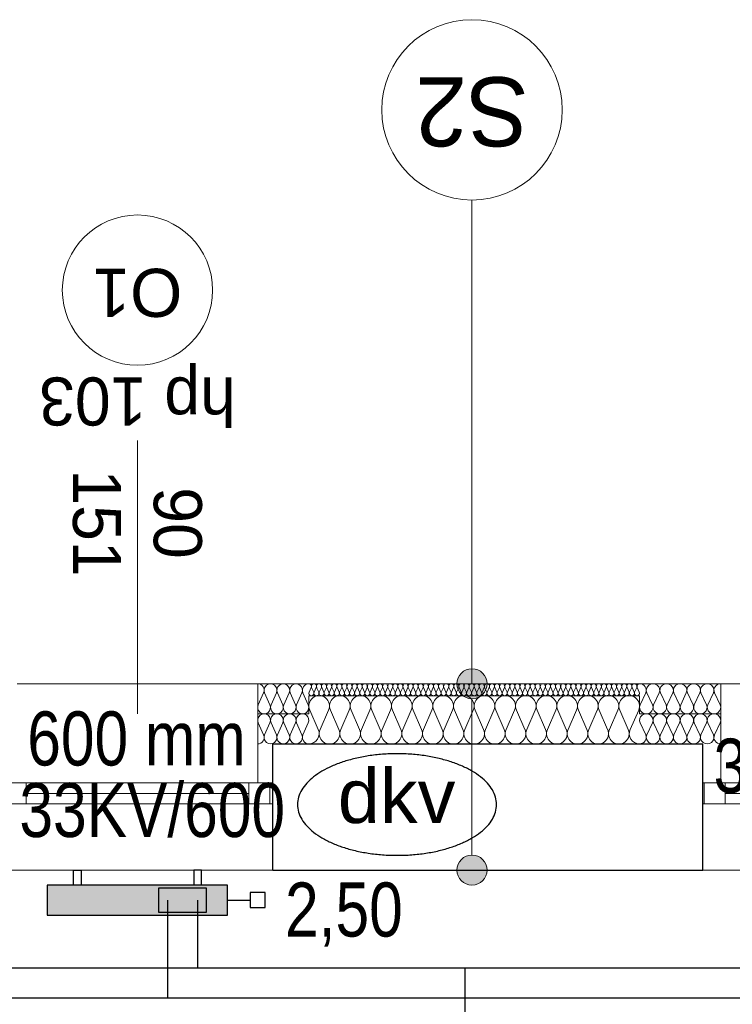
# Model space of a CAD drawing. Extents: x -440864 to -355682, y 13652 to 155872.
# Tile 33 of 179: x -426627 to -424256, y 36226 to 39502. Entities that reach past the tile are written whole.
import ezdxf
from ezdxf.lldxf.tags import DXFTag

# ---------------------------------------------------------------- set-up
doc = ezdxf.new("R2010")
doc.units = 0
doc.header["$MEASUREMENT"] = 0
for name, color, linetype in [('#podkład', 252, 'Continuous'), ('Arch ocieplenie', 252, 'Continuous'), ('Arch opisy', 252, 'Continuous'), ('Inwent Izolacje', 252, 'Continuous'), ('IS_Armatura_podłączeniowa_grz._dolnozas.', 7, 'SOLID'), ('IS_Armatura_Therm', 7, 'SOLID'), ('IS_Grafika', 7, 'SOLID'), ('IS_Grzejniki_Plan_rzut', 7, 'SOLID'), ('IS_Opisy_działek_Therm', 7, 'SOLID'), ('IS_Powrót', 5, 'DASH'), ('IS_Text_Armatury_Therm', 7, 'Continuous'), ('IS_Text_Odbiornikow_Therm', 7, 'Continuous'), ('IS_Zasilanie', 1, 'SOLID')]:
    doc.layers.add(name, color=color, linetype=linetype)
for name, color, linetype, lineweight in [('Arch ocieplenie_Nr_Pióra__9', 252, 'Continuous', 13), ('Arch opisy okien_Nr_Pióra__9', 252, 'Continuous', 13), ('Arch opisy_Nr_Pióra__1', 252, 'Continuous', 25), ('Arch opisy_Nr_Pióra__21', 252, 'Continuous', 9), ('Arch opisy_Nr_Pióra__9', 252, 'Continuous', 13), ('Arch wykończenie_Nr_Pióra__3', 252, 'Continuous', 18), ('Inwent Izolacje_Nr_Pióra__2', 252, 'Continuous', 13), ('INWENT. OKNA_Nr_Pióra__21', 252, 'Continuous', 9), ('INWENT. OKNA_Nr_Pióra__5', 252, 'Continuous', 13), ('INWENT.ŚCIANY_Nr_Pióra__1', 252, 'Continuous', 25), ('INWENT.ŚCIANY_Nr_Pióra__2', 252, 'Continuous', 13), ('INWENT.ŚCIANY_Nr_Pióra__21', 252, 'Continuous', 9)]:
    doc.layers.add(name, color=color, linetype=linetype, lineweight=lineweight)
doc.styles.add('GENERATED_STYLE_10', font='arial.ttf')
doc.styles.add('GENERATED_STYLE_5', font='txt')
doc.styles.get("Standard").update_dxf_attribs({"font": 'arial.ttf', "width": 0.8, "bigfont": 'BIGFONT.SHX'})
tags = doc.linetypes.add('DASH', pattern=[15, 10, -5]).pattern_tags.tags
tags[6:7] = [DXFTag(74, 4), DXFTag(75, 0), DXFTag(340, '0'), DXFTag(46, 0.0), DXFTag(50, 0.0), DXFTag(44, 0.0), DXFTag(45, 0.0)]
tags[4:5] = [DXFTag(74, 4), DXFTag(75, 0), DXFTag(340, '0'), DXFTag(46, 0.0), DXFTag(50, 0.0), DXFTag(44, 0.0), DXFTag(45, 0.0)]
tags = doc.linetypes.add('SOLID', pattern=[10, 10, 0]).pattern_tags.tags
tags[6:7] = [DXFTag(74, 4), DXFTag(75, 0), DXFTag(340, '0'), DXFTag(46, 0.0), DXFTag(50, 0.0), DXFTag(44, 0.0), DXFTag(45, 0.0)]
tags[4:5] = [DXFTag(74, 4), DXFTag(75, 0), DXFTag(340, '0'), DXFTag(46, 0.0), DXFTag(50, 0.0), DXFTag(44, 0.0), DXFTag(45, 0.0)]

# ---------------------------------------------------------------- blocks, each defined once
blk = doc.blocks.new('Izolacja cieplna 14_20', base_point=(-424564.9, 37292.6))
at = {"layer": 'Arch ocieplenie_Nr_Pióra__9', "linetype": 'Continuous'}
for p, q in [((-425657.2, 37280.7), (-425664.2, 37264.5)), ((-425648.7, 37264.5), (-425655.8, 37280.7)), ((-425640.3, 37280.7), (-425647.3, 37264.5)), ((-425631.8, 37264.5), (-425638.9, 37280.7)), ((-425623.3, 37280.7), (-425630.4, 37264.5)), ((-425614.9, 37264.5), (-425621.9, 37280.7)), ((-425606.4, 37280.7), (-425613.5, 37264.5)), ((-425598, 37264.5), (-425605, 37280.7)), ((-425589.5, 37280.7), (-425596.5, 37264.5)), ((-425581, 37264.5), (-425588.1, 37280.7)), ((-425572.6, 37280.7), (-425579.6, 37264.5)), ((-425564.1, 37264.5), (-425571.2, 37280.7)), ((-425555.7, 37280.7), (-425562.7, 37264.5)), ((-425547.2, 37264.5), (-425554.2, 37280.7)), ((-425538.7, 37280.7), (-425545.8, 37264.5)), ((-425530.3, 37264.5), (-425537.3, 37280.7)), ((-425521.8, 37280.7), (-425528.9, 37264.5)), ((-425513.3, 37264.5), (-425520.4, 37280.7)), ((-425504.9, 37280.7), (-425511.9, 37264.5)), ((-425496.4, 37264.5), (-425503.5, 37280.7)), ((-425488, 37280.7), (-425495, 37264.5)), ((-425479.5, 37264.5), (-425486.5, 37280.7)), ((-425471, 37280.7), (-425478.1, 37264.5)), ((-425462.6, 37264.5), (-425469.6, 37280.7)), ((-425454.1, 37280.7), (-425461.2, 37264.5)), ((-425445.7, 37264.5), (-425452.7, 37280.7)), ((-425437.2, 37280.7), (-425444.2, 37264.5)), ((-425428.7, 37264.5), (-425435.8, 37280.7)), ((-425420.3, 37280.7), (-425427.3, 37264.5)), ((-425411.8, 37264.5), (-425418.9, 37280.7)), ((-425403.3, 37280.7), (-425410.4, 37264.5)), ((-425394.9, 37264.5), (-425401.9, 37280.7)), ((-425386.4, 37280.7), (-425393.5, 37264.5)), ((-425378, 37264.5), (-425385, 37280.7)), ((-425369.5, 37280.7), (-425376.5, 37264.5)), ((-425361, 37264.5), (-425368.1, 37280.7)), ((-425352.6, 37280.7), (-425359.6, 37264.5)), ((-425344.1, 37264.5), (-425351.2, 37280.7)), ((-425335.7, 37280.7), (-425342.7, 37264.5)), ((-425327.2, 37264.5), (-425334.2, 37280.7)), ((-425318.7, 37280.7), (-425325.8, 37264.5)), ((-425310.3, 37264.5), (-425317.3, 37280.7)), ((-425301.8, 37280.7), (-425308.9, 37264.5)), ((-425293.3, 37264.5), (-425300.4, 37280.7)), ((-425284.9, 37280.7), (-425291.9, 37264.5)), ((-425276.4, 37264.5), (-425283.5, 37280.7)), ((-425268, 37280.7), (-425275, 37264.5)), ((-425259.5, 37264.5), (-425266.5, 37280.7)), ((-425251, 37280.7), (-425258.1, 37264.5)), ((-425242.6, 37264.5), (-425249.6, 37280.7)), ((-425234.1, 37280.7), (-425241.2, 37264.5)), ((-425225.7, 37264.5), (-425232.7, 37280.7)), ((-425217.2, 37280.7), (-425224.2, 37264.5)), ((-425208.7, 37264.5), (-425215.8, 37280.7)), ((-425200.3, 37280.7), (-425207.3, 37264.5)), ((-425191.8, 37264.5), (-425198.9, 37280.7)), ((-425183.3, 37280.7), (-425190.4, 37264.5)), ((-425174.9, 37264.5), (-425181.9, 37280.7)), ((-425166.4, 37280.7), (-425173.5, 37264.5)), ((-425158, 37264.5), (-425165, 37280.7)), ((-425149.5, 37280.7), (-425156.5, 37264.5)), ((-425141, 37264.5), (-425148.1, 37280.7)), ((-425132.6, 37280.7), (-425139.6, 37264.5)), ((-425124.1, 37264.5), (-425131.2, 37280.7)), ((-425115.7, 37280.7), (-425122.7, 37264.5)), ((-425107.2, 37264.5), (-425114.2, 37280.7)), ((-425098.7, 37280.7), (-425105.8, 37264.5)), ((-425090.3, 37264.5), (-425097.3, 37280.7)), ((-425081.8, 37280.7), (-425088.9, 37264.5)), ((-425073.3, 37264.5), (-425080.4, 37280.7)), ((-425064.9, 37280.7), (-425071.9, 37264.5)), ((-425056.4, 37264.5), (-425063.5, 37280.7)), ((-425048, 37280.7), (-425055, 37264.5)), ((-425039.5, 37264.5), (-425046.5, 37280.7)), ((-425031, 37280.7), (-425038.1, 37264.5)), ((-425022.6, 37264.5), (-425029.6, 37280.7)), ((-425014.1, 37280.7), (-425021.2, 37264.5)), ((-425005.7, 37264.5), (-425012.7, 37280.7)), ((-424997.2, 37280.7), (-425004.2, 37264.5)), ((-424988.7, 37264.5), (-424995.8, 37280.7)), ((-424980.3, 37280.7), (-424987.3, 37264.5)), ((-424971.8, 37264.5), (-424978.9, 37280.7)), ((-424963.3, 37280.7), (-424970.4, 37264.5)), ((-424954.9, 37264.5), (-424961.9, 37280.7)), ((-424946.4, 37280.7), (-424953.5, 37264.5)), ((-424938, 37264.5), (-424945, 37280.7)), ((-424929.5, 37280.7), (-424936.5, 37264.5)), ((-424921, 37264.5), (-424928.1, 37280.7)), ((-424912.6, 37280.7), (-424919.6, 37264.5)), ((-424904.1, 37264.5), (-424911.2, 37280.7)), ((-424895.7, 37280.7), (-424902.7, 37264.5)), ((-424887.2, 37264.5), (-424894.2, 37280.7)), ((-424878.7, 37280.7), (-424885.8, 37264.5)), ((-424870.3, 37264.5), (-424877.3, 37280.7)), ((-424861.8, 37280.7), (-424868.9, 37264.5)), ((-424853.3, 37264.5), (-424860.4, 37280.7)), ((-424844.9, 37280.7), (-424851.9, 37264.5)), ((-424836.4, 37264.5), (-424843.5, 37280.7)), ((-424828, 37280.7), (-424835, 37264.5)), ((-424819.5, 37264.5), (-424826.5, 37280.7)), ((-424811, 37280.7), (-424818.1, 37264.5)), ((-424802.6, 37264.5), (-424809.6, 37280.7)), ((-424794.1, 37280.7), (-424801.2, 37264.5)), ((-424785.7, 37264.5), (-424792.7, 37280.7)), ((-424777.2, 37280.7), (-424784.2, 37264.5)), ((-424768.7, 37264.5), (-424775.8, 37280.7)), ((-424760.3, 37280.7), (-424767.3, 37264.5)), ((-424751.8, 37264.5), (-424758.9, 37280.7)), ((-424743.3, 37280.7), (-424750.4, 37264.5)), ((-424734.9, 37264.5), (-424741.9, 37280.7)), ((-424726.4, 37280.7), (-424733.5, 37264.5)), ((-424718, 37264.5), (-424725, 37280.7)), ((-424709.5, 37280.7), (-424716.5, 37264.5)), ((-424701, 37264.5), (-424708.1, 37280.7)), ((-424692.6, 37280.7), (-424699.6, 37264.5)), ((-424684.1, 37264.5), (-424691.2, 37280.7)), ((-424675.7, 37280.7), (-424682.7, 37264.5)), ((-424667.2, 37264.5), (-424674.2, 37280.7)), ((-424658.7, 37280.7), (-424665.8, 37264.5)), ((-424650.3, 37264.5), (-424657.3, 37280.7)), ((-424641.8, 37280.7), (-424648.9, 37264.5)), ((-424633.3, 37264.5), (-424640.4, 37280.7)), ((-424624.9, 37280.7), (-424631.9, 37264.5)), ((-424616.4, 37264.5), (-424623.5, 37280.7)), ((-424608, 37280.7), (-424615, 37264.5)), ((-424599.5, 37264.5), (-424606.5, 37280.7)), ((-424591, 37280.7), (-424598.1, 37264.5)), ((-424582.6, 37264.5), (-424589.6, 37280.7)), ((-424574.1, 37280.7), (-424581.2, 37264.5)), ((-424565.7, 37264.5), (-424572.7, 37280.7))]:
    blk.add_line(p, q, dxfattribs=at)
for centre, start_param, end_param in [((-425664.9, 37284.1), 1.158004, 3.141593), ((-425648, 37284.1), 1.158004, 5.125183), ((-425631.1, 37284.1), 1.158004, 5.125183), ((-425614.2, 37284.1), 1.158004, 5.125183), ((-425597.3, 37284.1), 1.158004, 5.125183), ((-425580.3, 37284.1), 1.158004, 5.125183), ((-425563.4, 37284.1), 1.158004, 5.125183), ((-425546.5, 37284.1), 1.158004, 5.125183), ((-425529.6, 37284.1), 1.158004, 5.125183), ((-425512.6, 37284.1), 1.158004, 5.125183), ((-425495.7, 37284.1), 1.158004, 5.125183), ((-425478.8, 37284.1), 1.158004, 5.125183), ((-425461.9, 37284.1), 1.158004, 5.125183), ((-425444.9, 37284.1), 1.158004, 5.125183), ((-425428, 37284.1), 1.158004, 5.125183), ((-425411.1, 37284.1), 1.158004, 5.125183), ((-425394.2, 37284.1), 1.158004, 5.125183), ((-425377.3, 37284.1), 1.158004, 5.125183), ((-425360.3, 37284.1), 1.158004, 5.125183), ((-425343.4, 37284.1), 1.158004, 5.125183), ((-425326.5, 37284.1), 1.158004, 5.125183), ((-425309.6, 37284.1), 1.158004, 5.125183), ((-425292.6, 37284.1), 1.158004, 5.125183), ((-425275.7, 37284.1), 1.158004, 5.125183), ((-425258.8, 37284.1), 1.158004, 5.125183), ((-425241.9, 37284.1), 1.158004, 5.125183), ((-425224.9, 37284.1), 1.158004, 5.125183), ((-425208, 37284.1), 1.158004, 5.125183), ((-425191.1, 37284.1), 1.158004, 5.125183), ((-425174.2, 37284.1), 1.158004, 5.125183), ((-425157.3, 37284.1), 1.158004, 5.125183), ((-425140.3, 37284.1), 1.158004, 5.125183), ((-425123.4, 37284.1), 1.158004, 5.125183), ((-425106.5, 37284.1), 1.158004, 5.125183), ((-425089.6, 37284.1), 1.158004, 5.125183), ((-425072.6, 37284.1), 1.158004, 5.125183), ((-425055.7, 37284.1), 1.158004, 5.125183), ((-425038.8, 37284.1), 1.158004, 5.125183), ((-425021.9, 37284.1), 1.158004, 5.125183), ((-425004.9, 37284.1), 1.158004, 5.125183), ((-424988, 37284.1), 1.158004, 5.125183), ((-424971.1, 37284.1), 1.158004, 5.125183), ((-424954.2, 37284.1), 1.158004, 5.125183), ((-424937.3, 37284.1), 1.158004, 5.125183), ((-424920.3, 37284.1), 1.158004, 5.125183), ((-424903.4, 37284.1), 1.158004, 5.125183), ((-424886.5, 37284.1), 1.158004, 5.125183), ((-424869.6, 37284.1), 1.158004, 5.125183), ((-424852.6, 37284.1), 1.158004, 5.125183), ((-424835.7, 37284.1), 1.158004, 5.125183), ((-424818.8, 37284.1), 1.158004, 5.125183), ((-424801.9, 37284.1), 1.158004, 5.125183), ((-424784.9, 37284.1), 1.158004, 5.125183), ((-424768, 37284.1), 1.158004, 5.125183), ((-424751.1, 37284.1), 1.158004, 5.125183), ((-424734.2, 37284.1), 1.158004, 5.125183), ((-424717.3, 37284.1), 1.158004, 5.125183), ((-424700.3, 37284.1), 1.158004, 5.125183), ((-424683.4, 37284.1), 1.158004, 5.125183), ((-424666.5, 37284.1), 1.158004, 5.125183), ((-424649.6, 37284.1), 1.158004, 5.125183), ((-424632.6, 37284.1), 1.158004, 5.125183), ((-424615.7, 37284.1), 1.158004, 5.125183), ((-424598.8, 37284.1), 1.158004, 5.125183), ((-424581.9, 37284.1), 1.158004, 5.125183), ((-424564.9, 37284.1), 3.141593, 5.125182), ((-425656.5, 37261.1), 4.299595, 8.266775), ((-425639.6, 37261.1), 4.299595, 8.266775), ((-425622.6, 37261.1), 4.299595, 8.266775), ((-425605.7, 37261.1), 4.299595, 8.266775), ((-425588.8, 37261.1), 4.299595, 8.266775), ((-425571.9, 37261.1), 4.299595, 8.266775), ((-425554.9, 37261.1), 4.299595, 8.266775), ((-425538, 37261.1), 4.299595, 8.266775), ((-425521.1, 37261.1), 4.299595, 8.266775), ((-425504.2, 37261.1), 4.299595, 8.266775), ((-425487.3, 37261.1), 4.299595, 8.266775), ((-425470.3, 37261.1), 4.299595, 8.266775), ((-425453.4, 37261.1), 4.299595, 8.266775), ((-425436.5, 37261.1), 4.299595, 8.266775), ((-425419.6, 37261.1), 4.299595, 8.266775), ((-425402.6, 37261.1), 4.299595, 8.266775), ((-425385.7, 37261.1), 4.299595, 8.266775), ((-425368.8, 37261.1), 4.299595, 8.266775), ((-425351.9, 37261.1), 4.299595, 8.266775), ((-425334.9, 37261.1), 4.299595, 8.266775), ((-425318, 37261.1), 4.299595, 8.266775), ((-425301.1, 37261.1), 4.299595, 8.266775), ((-425284.2, 37261.1), 4.299595, 8.266775), ((-425267.3, 37261.1), 4.299595, 8.266775), ((-425250.3, 37261.1), 4.299595, 8.266775), ((-425233.4, 37261.1), 4.299595, 8.266775), ((-425216.5, 37261.1), 4.299595, 8.266775), ((-425199.6, 37261.1), 4.299595, 8.266775), ((-425182.6, 37261.1), 4.299595, 8.266775), ((-425165.7, 37261.1), 4.299595, 8.266775), ((-425148.8, 37261.1), 4.299595, 8.266775), ((-425131.9, 37261.1), 4.299595, 8.266775), ((-425114.9, 37261.1), 4.299595, 8.266775), ((-425098, 37261.1), 4.299595, 8.266775), ((-425081.1, 37261.1), 4.299595, 8.266775), ((-425064.2, 37261.1), 4.299595, 8.266775), ((-425047.3, 37261.1), 4.299595, 8.266775), ((-425030.3, 37261.1), 4.299595, 8.266775), ((-425013.4, 37261.1), 4.299595, 8.266775), ((-424996.5, 37261.1), 4.299595, 8.266775), ((-424979.6, 37261.1), 4.299595, 8.266775), ((-424962.6, 37261.1), 4.299595, 8.266775), ((-424945.7, 37261.1), 4.299595, 8.266775), ((-424928.8, 37261.1), 4.299595, 8.266775), ((-424911.9, 37261.1), 4.299595, 8.266775), ((-424894.9, 37261.1), 4.299595, 8.266775), ((-424878, 37261.1), 4.299595, 8.266775), ((-424861.1, 37261.1), 4.299595, 8.266775), ((-424844.2, 37261.1), 4.299595, 8.266775), ((-424827.3, 37261.1), 4.299595, 8.266775), ((-424810.3, 37261.1), 4.299595, 8.266775), ((-424793.4, 37261.1), 4.299595, 8.266775), ((-424776.5, 37261.1), 4.299595, 8.266775), ((-424759.6, 37261.1), 4.299595, 8.266775), ((-424742.6, 37261.1), 4.299595, 8.266775), ((-424725.7, 37261.1), 4.299595, 8.266775), ((-424708.8, 37261.1), 4.299595, 8.266775), ((-424691.9, 37261.1), 4.299595, 8.266775), ((-424674.9, 37261.1), 4.299595, 8.266775), ((-424658, 37261.1), 4.299595, 8.266775), ((-424641.1, 37261.1), 4.299595, 8.266775), ((-424624.2, 37261.1), 4.299595, 8.266775), ((-424607.3, 37261.1), 4.299595, 8.266775), ((-424590.3, 37261.1), 4.299595, 8.266775), ((-424573.4, 37261.1), 4.299595, 8.266775)]:
    blk.add_ellipse(centre, major_axis=(0, -8.51), ratio=0.994642, start_param=start_param, end_param=end_param, dxfattribs=at)
blk = doc.blocks.new('Izolacja cieplna 14_24', base_point=(-425664.9, 37292.6))
at = {"layer": 'Arch ocieplenie_Nr_Pióra__9', "linetype": 'Continuous'}
for p, q in [((-425815.5, 37262.8), (-425833.2, 37222.4)), ((-425794.2, 37222.4), (-425811.9, 37262.8)), ((-425773, 37262.8), (-425790.7, 37222.4)), ((-425751.7, 37222.4), (-425769.4, 37262.8)), ((-425730.5, 37262.8), (-425748.2, 37222.4)), ((-425709.2, 37222.4), (-425726.9, 37262.8)), ((-425688, 37262.8), (-425705.7, 37222.4)), ((-425666.7, 37222.4), (-425684.4, 37262.8))]:
    blk.add_line(p, q, dxfattribs=at)
for centre, start_param, end_param in [((-425834.9, 37271.3), 1.158004, 3.141593), ((-425792.4, 37271.3), 1.158004, 5.125183), ((-425749.9, 37271.3), 1.158004, 5.125183), ((-425707.4, 37271.3), 1.158004, 5.125183), ((-425664.9, 37271.3), 3.141593, 5.125182), ((-425813.7, 37213.9), 4.299595, 8.266775), ((-425771.2, 37213.9), 4.299595, 8.266775), ((-425728.7, 37213.9), 4.299595, 8.266775), ((-425686.2, 37213.9), 4.299595, 8.266775)]:
    blk.add_ellipse(centre, major_axis=(0, -21.3), ratio=0.999163, start_param=start_param, end_param=end_param, dxfattribs=at)
blk = doc.blocks.new('Izolacja cieplna 14_25', base_point=(-424294.9, 37292.6))
at = {"layer": 'Arch ocieplenie_Nr_Pióra__9', "linetype": 'Continuous'}
for p, q in [((-424544.3, 37262.8), (-424563.1, 37222.4)), ((-424521.8, 37222.4), (-424540.6, 37262.8)), ((-424499.3, 37262.8), (-424518.1, 37222.4)), ((-424476.8, 37222.4), (-424495.6, 37262.8)), ((-424454.3, 37262.8), (-424473.1, 37222.4)), ((-424431.8, 37222.4), (-424450.6, 37262.8)), ((-424409.3, 37262.8), (-424428.1, 37222.4)), ((-424386.8, 37222.4), (-424405.6, 37262.8)), ((-424364.3, 37262.8), (-424383.1, 37222.4)), ((-424341.8, 37222.4), (-424360.6, 37262.8)), ((-424319.3, 37262.8), (-424338.1, 37222.4)), ((-424296.8, 37222.4), (-424315.6, 37262.8))]:
    blk.add_line(p, q, dxfattribs=at)
for centre, start_param, end_param in [((-424564.9, 37271.3), 2.7288, 4.712389), ((-424519.9, 37271.3), 2.7288, 6.695979), ((-424474.9, 37271.3), 2.7288, 6.695979), ((-424429.9, 37271.3), 2.7288, 6.695979), ((-424384.9, 37271.3), 2.7288, 6.695979), ((-424339.9, 37271.3), 2.7288, 6.695979), ((-424294.9, 37271.3), 4.712389, 6.695979), ((-424542.4, 37213.9), 5.870392, 9.837571), ((-424497.4, 37213.9), 5.870392, 9.837571), ((-424452.4, 37213.9), 5.870392, 9.837571), ((-424407.4, 37213.9), 5.870392, 9.837571), ((-424362.4, 37213.9), 5.870392, 9.837571), ((-424317.4, 37213.9), 5.870392, 9.837571)]:
    blk.add_ellipse(centre, major_axis=(-22.5, 0), ratio=0.945236, start_param=start_param, end_param=end_param, dxfattribs=at)
blk = doc.blocks.new('Izolacja cieplna 14_271', base_point=(-425664.9, 37092.6))
at = {"layer": 'Inwent Izolacje_Nr_Pióra__2', "linetype": 'Continuous'}
for p, q in [((-425662.1, 37204.9), (-425633.5, 37140.3)), ((-425627.7, 37140.3), (-425599.1, 37204.9)), ((-425593.3, 37204.9), (-425564.7, 37140.3)), ((-425558.9, 37140.3), (-425530.3, 37204.9)), ((-425524.6, 37204.9), (-425496, 37140.3)), ((-425490.2, 37140.3), (-425461.6, 37204.9)), ((-425455.8, 37204.9), (-425427.2, 37140.3)), ((-425421.4, 37140.3), (-425392.8, 37204.9)), ((-425387.1, 37204.9), (-425358.5, 37140.3)), ((-425352.7, 37140.3), (-425324.1, 37204.9)), ((-425318.3, 37204.9), (-425289.7, 37140.3)), ((-425283.9, 37140.3), (-425255.3, 37204.9)), ((-425249.6, 37204.9), (-425221, 37140.3)), ((-425215.2, 37140.3), (-425186.6, 37204.9)), ((-425180.8, 37204.9), (-425152.2, 37140.3)), ((-425146.4, 37140.3), (-425117.8, 37204.9)), ((-425112.1, 37204.9), (-425083.5, 37140.3)), ((-425077.7, 37140.3), (-425049.1, 37204.9)), ((-425043.3, 37204.9), (-425014.7, 37140.3)), ((-425008.9, 37140.3), (-424980.3, 37204.9)), ((-424974.6, 37204.9), (-424946, 37140.3)), ((-424940.2, 37140.3), (-424911.6, 37204.9)), ((-424905.8, 37204.9), (-424877.2, 37140.3)), ((-424871.4, 37140.3), (-424842.8, 37204.9)), ((-424837.1, 37204.9), (-424808.5, 37140.3)), ((-424802.7, 37140.3), (-424774.1, 37204.9)), ((-424768.3, 37204.9), (-424739.7, 37140.3)), ((-424733.9, 37140.3), (-424705.3, 37204.9)), ((-424699.6, 37204.9), (-424671, 37140.3)), ((-424665.2, 37140.3), (-424636.6, 37204.9)), ((-424630.8, 37204.9), (-424602.2, 37140.3)), ((-424596.4, 37140.3), (-424567.8, 37204.9))]:
    blk.add_line(p, q, dxfattribs=at)
for centre, start_param, end_param in [((-425630.6, 37218.6), 5.870392, 9.837571), ((-425561.8, 37218.6), 5.870392, 9.837571), ((-425493.1, 37218.6), 5.870392, 9.837571), ((-425424.3, 37218.6), 5.870392, 9.837571), ((-425355.6, 37218.6), 5.870392, 9.837571), ((-425286.8, 37218.6), 5.870392, 9.837571), ((-425218.1, 37218.6), 5.870392, 9.837571), ((-425149.3, 37218.6), 5.870392, 9.837571), ((-425080.6, 37218.6), 5.870392, 9.837571), ((-425011.8, 37218.6), 5.870392, 9.837571), ((-424943.1, 37218.6), 5.870392, 9.837571), ((-424874.3, 37218.6), 5.870392, 9.837571), ((-424805.6, 37218.6), 5.870392, 9.837571), ((-424736.8, 37218.6), 5.870392, 9.837571), ((-424668.1, 37218.6), 5.870392, 9.837571), ((-424599.3, 37218.6), 5.870392, 9.837571), ((-425664.9, 37126.6), 4.712389, 6.695979), ((-425596.2, 37126.6), 2.7288, 6.695979), ((-425527.4, 37126.6), 2.7288, 6.695979), ((-425458.7, 37126.6), 2.7288, 6.695979), ((-425389.9, 37126.6), 2.7288, 6.695979), ((-425321.2, 37126.6), 2.7288, 6.695979), ((-425252.4, 37126.6), 2.7288, 6.695979), ((-425183.7, 37126.6), 2.7288, 6.695979), ((-425114.9, 37126.6), 2.7288, 6.695979), ((-425046.2, 37126.6), 2.7288, 6.695979), ((-424977.4, 37126.6), 2.7288, 6.695979), ((-424908.7, 37126.6), 2.7288, 6.695979), ((-424839.9, 37126.6), 2.7288, 6.695979), ((-424771.2, 37126.6), 2.7288, 6.695979), ((-424702.4, 37126.6), 2.7288, 6.695979), ((-424633.7, 37126.6), 2.7288, 6.695979), ((-424564.9, 37126.6), 2.7288, 4.712389)]:
    blk.add_ellipse(centre, major_axis=(34.4, 0), ratio=0.98992, start_param=start_param, end_param=end_param, dxfattribs=at)
blk = doc.blocks.new('Izolacja cieplna 14_276', base_point=(-425834.9, 37092.6))
at = {"layer": 'Inwent Izolacje_Nr_Pióra__2', "linetype": 'Continuous'}
for p, q in [((-425833.2, 37162.8), (-425815.5, 37122.4)), ((-425811.9, 37122.4), (-425794.2, 37162.8)), ((-425790.7, 37162.8), (-425773, 37122.4)), ((-425769.4, 37122.4), (-425751.7, 37162.8)), ((-425748.2, 37162.8), (-425730.5, 37122.4)), ((-425726.9, 37122.4), (-425709.2, 37162.8)), ((-425705.7, 37162.8), (-425688, 37122.4)), ((-425684.4, 37122.4), (-425666.7, 37162.8))]:
    blk.add_line(p, q, dxfattribs=at)
for centre, start_param, end_param in [((-425813.7, 37171.3), 4.299595, 8.266775), ((-425771.2, 37171.3), 4.299595, 8.266775), ((-425728.7, 37171.3), 4.299595, 8.266775), ((-425686.2, 37171.3), 4.299595, 8.266775), ((-425834.9, 37113.9), 3.141593, 5.125182), ((-425792.4, 37113.9), 1.158004, 5.125183), ((-425749.9, 37113.9), 1.158004, 5.125183), ((-425707.4, 37113.9), 1.158004, 5.125183), ((-425664.9, 37113.9), 1.158004, 3.141593)]:
    blk.add_ellipse(centre, major_axis=(0, 21.3), ratio=0.999163, start_param=start_param, end_param=end_param, dxfattribs=at)
blk = doc.blocks.new('Izolacja cieplna 14_277', base_point=(-424564.9, 37092.6))
at = {"layer": 'Inwent Izolacje_Nr_Pióra__2', "linetype": 'Continuous'}
for p, q in [((-424563.1, 37162.8), (-424544.3, 37122.4)), ((-424540.6, 37122.4), (-424521.8, 37162.8)), ((-424518.1, 37162.8), (-424499.3, 37122.4)), ((-424495.6, 37122.4), (-424476.8, 37162.8)), ((-424473.1, 37162.8), (-424454.3, 37122.4)), ((-424450.6, 37122.4), (-424431.8, 37162.8)), ((-424428.1, 37162.8), (-424409.3, 37122.4)), ((-424405.6, 37122.4), (-424386.8, 37162.8)), ((-424383.1, 37162.8), (-424364.3, 37122.4)), ((-424360.6, 37122.4), (-424341.8, 37162.8)), ((-424338.1, 37162.8), (-424319.3, 37122.4)), ((-424315.6, 37122.4), (-424296.8, 37162.8))]:
    blk.add_line(p, q, dxfattribs=at)
for centre, start_param, end_param in [((-424542.4, 37171.3), 5.870392, 9.837571), ((-424497.4, 37171.3), 5.870392, 9.837571), ((-424452.4, 37171.3), 5.870392, 9.837571), ((-424407.4, 37171.3), 5.870392, 9.837571), ((-424362.4, 37171.3), 5.870392, 9.837571), ((-424317.4, 37171.3), 5.870392, 9.837571), ((-424564.9, 37113.9), 4.712389, 6.695979), ((-424519.9, 37113.9), 2.7288, 6.695979), ((-424474.9, 37113.9), 2.7288, 6.695979), ((-424429.9, 37113.9), 2.7288, 6.695979), ((-424384.9, 37113.9), 2.7288, 6.695979), ((-424339.9, 37113.9), 2.7288, 6.695979), ((-424294.9, 37113.9), 2.7288, 4.712389)]:
    blk.add_ellipse(centre, major_axis=(22.5, 0), ratio=0.945236, start_param=start_param, end_param=end_param, dxfattribs=at)
blk = doc.blocks.new('Linia_68', base_point=(-425122.2, 37292.6))
at = {"layer": 'Arch opisy_Nr_Pióra__21', "linetype": 'Continuous'}
blk.add_line((-425122.2, 37292.6), (-425122.2, 38902.4), dxfattribs=at)
blk.add_circle((-425122.2, 39202.4), 300, dxfattribs=at)
blk = doc.blocks.new('Linia_69', base_point=(-425122.2, 36672.6))
at = {"layer": 'Arch opisy_Nr_Pióra__21', "linetype": 'Continuous'}
for points in [[(-425072.2, 37292.6), (-425076, 37311.7), (-425086.8, 37328), (-425103.1, 37338.8), (-425122.2, 37342.6), (-425141.3, 37338.8), (-425157.6, 37328), (-425168.4, 37311.7), (-425172.2, 37292.6), (-425168.4, 37273.5), (-425157.6, 37257.3), (-425141.3, 37246.4), (-425122.2, 37242.6), (-425103.1, 37246.4), (-425086.8, 37257.3), (-425076, 37273.5)], [(-425072.2, 36672.6), (-425076, 36691.7), (-425086.8, 36708), (-425103.1, 36718.8), (-425122.2, 36722.6), (-425141.3, 36718.8), (-425157.6, 36708), (-425168.4, 36691.7), (-425172.2, 36672.6), (-425168.4, 36653.5), (-425157.6, 36637.3), (-425141.3, 36626.4), (-425122.2, 36622.6), (-425103.1, 36626.4), (-425086.8, 36637.3), (-425076, 36653.5)]]:
    blk.add_hatch(color=256, dxfattribs=at).paths.add_polyline_path(points, flags=0)
blk.add_line((-425122.2, 36722.6), (-425122.2, 37242.6), dxfattribs=at)
for centre in [(-425122.2, 37292.6), (-425122.2, 36672.6)]:
    blk.add_circle(centre, 50, dxfattribs=at)
blk = doc.blocks.new('parter')
at = {"layer": 'Arch opisy_Nr_Pióra__9', "color": 252, "linetype": 'Continuous'}
blk.add_circle((-426234.9, 38602.6), 250, dxfattribs=at)
at = {"layer": 'Arch wykończenie_Nr_Pióra__3', "color": 252, "linetype": 'Continuous'}
for p, q in [((-425834.9, 37292.6), (-425834.9, 36962.6)), ((-424294.9, 37292.6), (-425834.9, 37292.6)), ((-424294.9, 37292.6), (-424294.9, 36962.6))]:
    blk.add_line(p, q, dxfattribs=at)
at = {"layer": 'INWENT. OKNA_Nr_Pióra__5', "color": 252, "linetype": 'Continuous'}
for p, q in [((-426234.9, 37192.6), (-426234.9, 38102.6)), ((-425784.9, 36962.6), (-426684.9, 36962.6)), ((-426604.9, 36892.6), (-426604.9, 36962.6)), ((-425864.9, 36892.6), (-425864.9, 36962.6)), ((-425794.9, 36892.6), (-425794.9, 36962.6)), ((-423464.9, 36962.6), (-424354.9, 36962.6)), ((-424349.9, 36892.6), (-424349.9, 36962.6)), ((-424279.9, 36892.6), (-424279.9, 36962.6)), ((-425864.9, 36927.6), (-426604.9, 36927.6)), ((-423539.9, 36927.6), (-424279.9, 36927.6)), ((-425784.9, 36892.6), (-426684.9, 36892.6)), ((-423464.9, 36892.6), (-424354.9, 36892.6))]:
    blk.add_line(p, q, dxfattribs=at)
at = {"layer": 'INWENT.ŚCIANY_Nr_Pióra__1', "color": 252, "linetype": 'Continuous'}
for p, q in [((-425784.9, 36672.6), (-425784.9, 37092.6)), ((-425784.9, 37092.6), (-424354.9, 37092.6)), ((-424354.9, 36672.6), (-424354.9, 37092.6)), ((-425784.9, 36672.6), (-424354.9, 36672.6))]:
    blk.add_line(p, q, dxfattribs=at)
at = {"layer": 'INWENT.ŚCIANY_Nr_Pióra__2', "color": 252, "linetype": 'Continuous'}
for p, q in [((-425664.9, 37192.6), (-425664.9, 37252.6)), ((-425664.9, 37252.6), (-424564.9, 37252.6)), ((-424564.9, 37252.6), (-424564.9, 37192.6)), ((-425834.9, 37192.6), (-425664.9, 37192.6)), ((-424564.9, 37192.6), (-424294.9, 37192.6))]:
    blk.add_line(p, q, dxfattribs=at)
at = {"layer": 'INWENT.ŚCIANY_Nr_Pióra__21', "color": 252, "linetype": 'Continuous'}
for p, q in [((-426634.9, 37292.6), (-425834.9, 37292.6)), ((-424294.9, 37292.6), (-423524.9, 37292.6)), ((-426684.9, 36672.6), (-425784.9, 36672.6)), ((-424354.9, 36672.6), (-423464.9, 36672.6))]:
    blk.add_line(p, q, dxfattribs=at)
at = {"layer": 'Arch ocieplenie', "color": 252, "linetype": 'Continuous', "lineweight": 13}
for name, p in [('Izolacja cieplna 14_24', (-425664.9, 37292.6)), ('Izolacja cieplna 14_20', (-424564.9, 37292.6)), ('Izolacja cieplna 14_25', (-424294.9, 37292.6))]:
    blk.add_blockref(name, p, dxfattribs=at)
at = {"layer": 'Arch opisy', "color": 252, "linetype": 'Continuous'}
for name, p in [('Linia_68', (-425122.2, 37292.6)), ('Linia_69', (-425122.2, 36672.6))]:
    blk.add_blockref(name, p, dxfattribs=at)
at = {"layer": 'Inwent Izolacje', "color": 252, "linetype": 'Continuous', "lineweight": 13}
for name, p in [('Izolacja cieplna 14_271', (-425664.9, 37092.6)), ('Izolacja cieplna 14_276', (-425834.9, 37092.6)), ('Izolacja cieplna 14_277', (-424564.9, 37092.6))]:
    blk.add_blockref(name, p, dxfattribs=at)
at = {"layer": 'Arch opisy okien_Nr_Pióra__9', "color": 252, "linetype": 'Continuous', "insert": (-426234.9, 38513.5), "char_height": 160, "attachment_point": 2, "rotation": 180, "style": 'GENERATED_STYLE_10'}
blk.add_mtext('{O1}', dxfattribs=at)
at = {"layer": 'Arch opisy_Nr_Pióra__1', "color": 252, "linetype": 'Continuous', "insert": (-425122.2, 39081), "char_height": 230, "attachment_point": 2, "rotation": 180, "style": 'GENERATED_STYLE_5'}
blk.add_mtext('{S2}', dxfattribs=at)
at = {"layer": 'INWENT. OKNA_Nr_Pióra__21', "color": 252, "linetype": 'Continuous', "insert": (-426234.9, 38152), "char_height": 160, "attachment_point": 2, "rotation": 180, "style": 'GENERATED_STYLE_5'}
blk.add_mtext('{hp 103}', dxfattribs=at)
at = {"layer": 'INWENT. OKNA_Nr_Pióra__21', "color": 252, "linetype": 'Continuous', "insert": (-426020.8, 37827.6), "char_height": 160, "width": 709.227, "attachment_point": 2, "rotation": 270, "line_spacing_factor": 1.007581, "style": 'GENERATED_STYLE_5'}
blk.add_mtext('{90\\P151}', dxfattribs=at)

msp = doc.modelspace()

# ---------------------------------------------------------------- block references
at = {"layer": '#podkład', "color": 3, "lineweight": 50}
msp.add_blockref('parter', (0, 0), dxfattribs=at)

# ---------------------------------------------------------------- next in the draw order: hatches: boundary and pattern name
at = {"layer": 'IS_Grzejniki_Plan_rzut', "ltscale": 10}
msp.add_hatch(color=253, dxfattribs=at).paths.add_polyline_path([(-425935, 36622.6), (-426535, 36622.6), (-426535, 36522.6), (-425935, 36522.6)])

# ---------------------------------------------------------------- next in the draw order: linework, layer by layer
at = {"layer": 'IS_Armatura_podłączeniowa_grz._dolnozas.', "ltscale": 10}
for p, q in [((-426005, 36612.6), (-426165, 36612.6)), ((-426165, 36612.6), (-426165, 36532.6)), ((-426005, 36532.6), (-426005, 36612.6)), ((-426005, 36612.6), (-426005, 36612.6)), ((-426165, 36532.6), (-426005, 36532.6))]:
    msp.add_line(p, q, dxfattribs=at)
at = {"layer": 'IS_Armatura_Therm', "lineweight": 30, "ltscale": 10}
for p, q in [((-425935, 36572.6), (-425860, 36572.6)), ((-425810, 36597.6), (-425860, 36597.6)), ((-425860, 36597.6), (-425860, 36547.6)), ((-425810, 36547.6), (-425810, 36597.6)), ((-425860, 36547.6), (-425810, 36547.6))]:
    msp.add_line(p, q, dxfattribs=at)
at = {"layer": 'IS_Grafika', "color": 7}
for points, knots in [([(-425371.4, 37059.7), (-425387.7, 37059.7), (-425419.7, 37058.5), (-425466.4, 37053.2), (-425510.3, 37044.7), (-425551, 37033.3), (-425588, 37019.2), (-425620.7, 37002.7), (-425648.8, 36983.9), (-425671.7, 36963.2), (-425689, 36940.6), (-425699.9, 36916.2), (-425702.4, 36899.1), (-425702.4, 36890.7)], [0, 0, 0, 0, 4.894746, 9.593459, 14.070318, 18.299405, 22.256676, 25.922722, 29.286934, 32.354005, 35.15393, 37.755543, 40.278576, 40.278576, 40.278576, 40.278576]), ([(-425040.4, 36890.7), (-425040.4, 36899.1), (-425042.9, 36916.2), (-425053.9, 36940.6), (-425071.1, 36963.2), (-425094.1, 36983.9), (-425122.1, 37002.7), (-425154.9, 37019.2), (-425191.9, 37033.3), (-425232.5, 37044.7), (-425276.5, 37053.2), (-425323.1, 37058.5), (-425355.1, 37059.7), (-425371.4, 37059.7)], [0, 0, 0, 0, 2.523033, 5.124646, 7.924571, 10.991642, 14.355854, 18.0219, 21.979171, 26.208258, 30.685117, 35.38383, 40.278576, 40.278576, 40.278576, 40.278576]), ([(-425702.4, 36890.7), (-425702.4, 36882.3), (-425699.9, 36865.1), (-425689, 36840.7), (-425671.7, 36818.1), (-425648.8, 36797.4), (-425620.7, 36778.7), (-425588, 36762.1), (-425551, 36748), (-425510.3, 36736.6), (-425466.4, 36728.1), (-425419.7, 36722.8), (-425387.7, 36721.7), (-425371.4, 36721.7)], [0, 0, 0, 0, 2.523033, 5.124646, 7.924571, 10.991642, 14.355854, 18.0219, 21.979171, 26.208258, 30.685117, 35.38383, 40.278576, 40.278576, 40.278576, 40.278576]), ([(-425371.4, 36721.7), (-425355.1, 36721.7), (-425323.1, 36722.8), (-425276.5, 36728.1), (-425232.5, 36736.6), (-425191.9, 36748), (-425154.9, 36762.1), (-425122.1, 36778.7), (-425094.1, 36797.4), (-425071.1, 36818.1), (-425053.9, 36840.7), (-425042.9, 36865.1), (-425040.4, 36882.3), (-425040.4, 36890.7)], [0, 0, 0, 0, 4.894746, 9.593459, 14.070318, 18.299405, 22.256676, 25.922722, 29.286934, 32.354005, 35.15393, 37.755543, 40.278576, 40.278576, 40.278576, 40.278576])]:
    msp.add_open_spline(points, degree=3, knots=knots, dxfattribs=at)
at = {"layer": 'IS_Grzejniki_Plan_rzut', "ltscale": 10}
for p, q in [((-426447.5, 36622.6), (-426447.5, 36672.6)), ((-426447.5, 36672.6), (-426422.5, 36672.6)), ((-426422.5, 36672.6), (-426422.5, 36622.6)), ((-426022.5, 36672.6), (-426047.5, 36672.6)), ((-426047.5, 36672.6), (-426047.5, 36622.6)), ((-426022.5, 36622.6), (-426022.5, 36672.6)), ((-425935, 36622.6), (-426535, 36622.6)), ((-426535, 36622.6), (-426535, 36522.6)), ((-425935, 36522.6), (-425935, 36622.6)), ((-425935, 36622.6), (-425935, 36622.6)), ((-426535, 36522.6), (-425935, 36522.6))]:
    msp.add_line(p, q, dxfattribs=at)
at = {"layer": 'IS_Opisy_działek_Therm', "ltscale": 10}
msp.add_line((-425145.8, 36347), (-425145.8, 35422), dxfattribs=at)
at = {"layer": 'IS_Powrót', "lineweight": 30, "ltscale": 10}
for p, q in [((-426035, 36572.6), (-426035, 36347)), ((-427251.3, 36347), (-426035, 36347)), ((-426035, 36347), (-423745, 36347))]:
    msp.add_line(p, q, dxfattribs=at)
at = {"layer": 'IS_Zasilanie', "lineweight": 30, "ltscale": 10}
for p, q in [((-426135, 36572.6), (-426135, 36247)), ((-427351.3, 36247), (-426135, 36247)), ((-426135, 36247), (-423845, 36247))]:
    msp.add_line(p, q, dxfattribs=at)

# ---------------------------------------------------------------- next in the draw order: texts
at = {"layer": 'IS_Grafika', "color": 7, "lineweight": 40}
msp.add_text('dkv', height=180, dxfattribs=at).set_placement((-425568.5, 36829.1))
at = {"layer": 'IS_Text_Armatury_Therm', "linetype": 'SOLID', "ltscale": 10, "insert": (-425352.5, 36417.9), "char_height": 180, "attachment_point": 9}
msp.add_mtext('\\fArial|b0|i0;2,50  ', dxfattribs=at)
at = {"layer": 'IS_Text_Odbiornikow_Therm', "linetype": 'SOLID', "ltscale": 10, "char_height": 180}
for s, insert, attachment_point in [('\\fArial|b0|i0;600 mm', (-425874.9, 37200.7), 3), ('\\fArial|b0|i0;33KV/600', (-424318.6, 37110.1), 1), ('\\fArial|b0|i0;33KV/600', (-426627.6, 36962.6), 1)]:
    msp.add_mtext(s, dxfattribs=dict(at, insert=insert, attachment_point=attachment_point))

doc.saveas('drawing.dxf')
